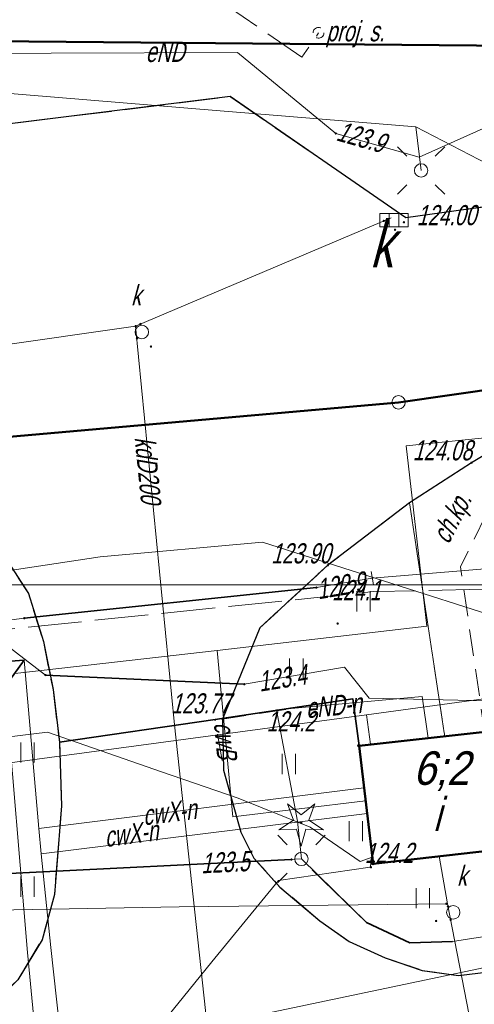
# Model space of a CAD drawing. Extents: x 7463256 to 7464485, y 5957341 to 5958260.
# Tile 14 of 256: x 7463306 to 7463323, y 5957484 to 5957521. Entities that reach past the tile are written whole.
import ezdxf
from ezdxf.enums import TextEntityAlignment as Align

# ---------------------------------------------------------------- set-up
doc = ezdxf.new("R2010")
doc.units = 0
doc.header["$MEASUREMENT"] = 0
for name, pattern in [('1.5_0.5', [2, 1.5, -0.5]), ('218-500', [1, 0.5, -0.5]), ('l219_500', [0]), ('mz1.0_0.5', [1.5, 1, -0.5]), ('mz2.0_0.5', [2.5, 2, -0.5])]:
    doc.linetypes.add(name, pattern=pattern)
doc.layers.get('0').update_dxf_attribs({"color": 2, "linetype": 'CONTINUOUS', "lineweight": 5})
for name, color, linetype in [('202-Punkt graniczny stabilizowany trwale', 7, 'CONTINUOUS'), ('218-Granica użytku', 7, 'CONTINUOUS'), ('219-Linia granicy', 7, 'CONTINUOUS'), ('312-Budynek (powierzchnia)', 7, 'CONTINUOUS'), ('312-Numer ewidencyjny budynku', 7, 'CONTINUOUS'), ('312-Numer ewidencyjny budynku-Atr124', 7, 'CONTINUOUS'), ('chodnik (powierzchnia)', 7, 'CONTINUOUS'), ('chodnik (powierzchnia)-Atr17', 7, 'CONTINUOUS'), ('drzewo iglaste (punkt)', 7, 'CONTINUOUS'), ('jezdnia (powierzchnia)', 7, 'CONTINUOUS'), ('kratka ściekowa (punkt)', 7, 'CONTINUOUS'), ('kratka ściekowa (punkt)-Atr17', 7, 'CONTINUOUS'), ('krawężnik (linia)', 7, 'CONTINUOUS'), ('latarnia na słupie lub maszcie (punkt)', 7, 'CONTINUOUS'), ('ogrodzenie trwałe (linia)', 7, 'CONTINUOUS'), ('przewód ciepłowniczy (linia)', 7, 'CONTINUOUS'), ('przewód ciepłowniczy (linia)-Atr1', 7, 'CONTINUOUS'), ('przewód elektroenergetyczny (linia)', 7, 'CONTINUOUS'), ('przewód elektroenergetyczny (linia)-Atr1', 7, 'CONTINUOUS'), ('przewód elektroenergetyczny - projektowany lub w budowie (linia) - ob. projektowany', 7, 'CONTINUOUS'), ('przewód kanalizacyjny (linia)', 7, 'CONTINUOUS'), ('przewód kanalizacyjny (linia)-Atr1', 7, 'CONTINUOUS'), ('przewód telekomunikacyjny (linia)', 7, 'CONTINUOUS'), ('przewód telekomunikacyjny - projektowany lub w budowie (linia) - ob. projektowany', 7, 'CONTINUOUS'), ('przewód wodociągowy (linia)', 7, 'CONTINUOUS'), ('Punkt budynku', 7, 'CONTINUOUS'), ('punkt o określonej wysokości (sieć elektroenergetyczna)', 7, 'CONTINUOUS'), ('punkt o określonej wysokości (sieć elektroenergetyczna)-Atr2', 7, 'CONTINUOUS'), ('punkt o określonej wysokości (sieć kanalizacyjna)', 7, 'CONTINUOUS'), ('punkt o określonej wysokości (sieć telekomunikacyjna)', 7, 'CONTINUOUS'), ('punkt o określonej wysokości (sieć telekomunikacyjna)-Atr2', 7, 'CONTINUOUS'), ('punkt wysokościowy naturalny', 7, 'CONTINUOUS'), ('punkt wysokościowy naturalny-Atr2', 7, 'CONTINUOUS'), ('punkt wysokościowy sztuczny', 7, 'CONTINUOUS'), ('punkt wysokościowy sztuczny-Atr2', 7, 'CONTINUOUS'), ('punkt zmiany cech lub źródła danych o położeniu przewodu (sieć telekomunikacyjna)', 7, 'CONTINUOUS'), ('rura ochronna - przewód ciepłowniczy (linia)', 7, 'CONTINUOUS'), ('rura ochronna - przewód elektroenergetyczny (linia)', 7, 'CONTINUOUS'), ('rura ochronna - przewód telekomunikacyjny (linia)', 7, 'CONTINUOUS'), ('studzienka okrągła - przewód kanalizacyjny (punkt)', 7, 'CONTINUOUS'), ('studzienka okrągła - przewód kanalizacyjny (punkt)-Atr17', 7, 'CONTINUOUS'), ('słup (punkt)', 7, 'CONTINUOUS'), ('słup lub maszt - projektowany lub w budowie (punkt) - ob. projektowany', 7, 'CONTINUOUS'), ('słup lub maszt - projektowany lub w budowie (punkt) - ob. projektowany-Atr17', 7, 'CONTINUOUS'), ('trawnik (powierzchnia)', 7, 'CONTINUOUS'), ('trawnik (powierzchnia) - symbol', 7, 'CONTINUOUS'), ('Wstawianie ramki sekcyjnej z opisem', 7, 'CONTINUOUS')]:
    doc.layers.add(name, color=color, linetype=linetype)
doc.styles.get("Standard").update_dxf_attribs({"font": 'txt', "width": 0.75})
doc.linetypes.add('902-500', pattern='A,3.75,0,[1,ksztalty.shx,S=0.5,R=0,X=0,Y=0],3.75', length=7.5)

# ---------------------------------------------------------------- blocks, each defined once
blk = doc.blocks.new('PW01')
at = {"linetype": 'Continuous', "lineweight": 13}
h = blk.add_hatch(color=0, dxfattribs=at)
edge = h.paths.add_edge_path()
edge.add_arc((0, 0), 0.045, 0, 360)
blk = doc.blocks.new('US15')
at = {"color": 0, "linetype": 'Continuous', "lineweight": 13}
blk.add_circle((0, 0), 0.25, dxfattribs=at)
blk = doc.blocks.new('PW02')
at = {"linetype": 'Continuous', "lineweight": 13}
h = blk.add_hatch(color=0, dxfattribs=at)
edge = h.paths.add_edge_path()
edge.add_arc((0, 0), 0.045, 0, 360)
blk = doc.blocks.new('OP011')
at = {"linetype": 'Continuous', "lineweight": 13}
h = blk.add_hatch(color=0, dxfattribs=at)
edge = h.paths.add_edge_path()
edge.add_arc((0, 0), 0.05, 0, 360)
at = {"color": 0, "linetype": 'Continuous', "lineweight": 13}
for p, q in [((-0.283, 0.093), (-0.512, 0.706)), ((-0.512, 0.706), (0, 0.299)), ((0, 0.299), (0.512, 0.706)), ((0.512, 0.706), (0.283, 0.093)), ((-0.828, -0.268), (-0.283, 0.093)), ((0.283, 0.093), (0.828, -0.268)), ((-0.175, -0.24), (-0.828, -0.268)), ((0, -0.87), (-0.175, -0.24)), ((0.175, -0.24), (0, -0.87)), ((0.828, -0.268), (0.175, -0.24))]:
    blk.add_line(p, q, dxfattribs=at)
blk = doc.blocks.new('SM04')
at = {"color": 0, "linetype": 'Continuous', "lineweight": 13}
blk.add_circle((0, 0), 0.25, dxfattribs=at)
blk = doc.blocks.new('SM011')
at = {"color": 0, "linetype": 'Continuous', "lineweight": 13}
for p, q in [((-0.53, 0.531), (-0.883, 0.884)), ((0.531, 0.531), (0.884, 0.884)), ((-0.53, -0.53), (-0.883, -0.883)), ((0.531, -0.53), (0.884, -0.883))]:
    blk.add_line(p, q, dxfattribs=at)
blk = doc.blocks.new('XX_01')
at = {"color": 0, "linetype": 'Continuous', "lineweight": 13}
blk.add_line((0, -0.25), (0, 0.25), dxfattribs=at)
blk = doc.blocks.new('US05')
at = {"color": 0, "linetype": 'Continuous', "lineweight": 13}
for p, q in [((-0.525, -0.25), (-0.525, 0.25)), ((-0.525, 0.25), (-0.175, 0.25)), ((-0.175, -0.25), (-0.175, 0.25)), ((-0.175, 0.25), (0.175, 0.25)), ((0.175, -0.25), (0.175, 0.25)), ((0.175, 0.25), (0.525, 0.25)), ((0.525, -0.25), (0.525, 0.25)), ((-0.525, -0.25), (-0.175, -0.25)), ((-0.175, -0.25), (0.175, -0.25)), ((0.175, -0.25), (0.525, -0.25))]:
    blk.add_line(p, q, dxfattribs=at)
blk = doc.blocks.new('TU04')
at = {"color": 0, "linetype": 'Continuous', "lineweight": 13}
for p, q in [((0, 0), (0, 0.75)), ((0.5, 0), (0.5, 0.75))]:
    blk.add_line(p, q, dxfattribs=at)
blk = doc.blocks.new('US01P')
at = {"color": 0, "linetype": 'Continuous', "lineweight": 13}
for points in [[(0.082, 0.181), (0.072, 0.186), (0.034, 0.197), (-0.006, 0.2), (-0.046, 0.194), (-0.084, 0.182), (-0.118, 0.161), (-0.148, 0.135), (-0.172, 0.103), (-0.189, 0.066), (-0.198, 0.028), (-0.2, -0.001)], [(-0.082, -0.182), (-0.061, -0.191), (-0.022, -0.199), (0.018, -0.199), (0.057, -0.192), (0.094, -0.177), (0.127, -0.155), (0.155, -0.126), (0.177, -0.093), (0.192, -0.056), (0.199, -0.016), (0.2, 0)]]:
    blk.add_lwpolyline(points, dxfattribs=at)
blk = doc.blocks.new('202')
at = {"color": 0, "linetype": 'Continuous', "lineweight": 0}
blk.add_circle((0, 0), 0.25, dxfattribs=at)
blk = doc.blocks.new('PUNKTBUD')
at = {"color": 0}
blk.add_circle((0, 0), 0.045, dxfattribs=at)

msp = doc.modelspace()

# ---------------------------------------------------------------- linework, layer by layer
at = {"layer": '218-Granica użytku', "color": 3, "linetype": '218-500', "lineweight": 18, "flags": 128}
for points in [[(7463328.54, 5957520.05), (7463291, 5957520.38)], [(7463349.73, 5957511.05), (7463320.08, 5957506.8)], [(7463320.08, 5957506.8), (7463298.37, 5957504.88)]]:
    msp.add_lwpolyline(points, dxfattribs=at)
at = {"layer": '219-Linia granicy', "color": 3, "linetype": 'l219_500', "lineweight": 50, "flags": 128}
for points in [[(7463328.54, 5957520.05), (7463291, 5957520.38)], [(7463349.73, 5957511.05), (7463320.08, 5957506.8)], [(7463320.08, 5957506.8), (7463298.37, 5957504.88)]]:
    msp.add_lwpolyline(points, dxfattribs=at)
at = {"layer": '312-Budynek (powierzchnia)', "color": 7, "linetype": 'Continuous', "lineweight": 50, "flags": 128}
for points in [[(7463318.61, 5957494.01), (7463324.09, 5957494.61)], [(7463319.13, 5957489.61), (7463318.61, 5957494.01)], [(7463324.6, 5957490.23), (7463319.13, 5957489.61)]]:
    msp.add_lwpolyline(points, dxfattribs=at)
at = {"layer": 'chodnik (powierzchnia)', "color": 7, "linetype": 'mz1.0_0.5', "lineweight": 18, "flags": 128}
msp.add_lwpolyline([(7463326.94, 5957505.14), (7463323.62, 5957503.17), (7463322.39, 5957500.67), (7463323.29, 5957494.52), (7463321.8, 5957494.36), (7463320.49, 5957503.06), (7463322.8, 5957504.55), (7463326.23, 5957506.61), (7463328.98, 5957507.82), (7463331.86, 5957508.71), (7463334.96, 5957509.14), (7463335.15, 5957507.63), (7463332.19, 5957507.13), (7463329.43, 5957506.27)], close=True, dxfattribs=at)
at = {"layer": 'jezdnia (powierzchnia)', "color": 7, "linetype": '1.5_0.5', "lineweight": 18, "flags": 128}
msp.add_lwpolyline([(7463317.15, 5957348.145), (7463316.98, 5957349.48), (7463316.09, 5957356.08), (7463314.64, 5957367.19), (7463312.31, 5957384.69), (7463310.67, 5957397.23), (7463309.43, 5957406.17), (7463308.8, 5957411.03), (7463306.95, 5957425.69), (7463305.51, 5957436.41), (7463304.26, 5957446.16), (7463304.38, 5957447.86), (7463305.82, 5957457.8), (7463307.03, 5957465.62), (7463307.44, 5957469.04), (7463307.82, 5957471.16), (7463307.71, 5957472.78), (7463307.08, 5957474.42), (7463306.28, 5957475.73), (7463305.44, 5957476.74), (7463304.35, 5957477.51), (7463303.02, 5957477.94), (7463301.78, 5957477.85), (7463293.48, 5957476.69), (7463293.12, 5957475.87), (7463292.56, 5957481.3), (7463293.01, 5957480.62), (7463293.46, 5957480.66), (7463297.18, 5957481.24), (7463299.29, 5957481.6), (7463301.7, 5957482.22), (7463304.23, 5957483.67), (7463305.89, 5957485.29), (7463306.79, 5957486.78), (7463307.25, 5957488.46), (7463307.52, 5957491.77), (7463307.44, 5957494.14), (7463307.2, 5957496.1), (7463306.84, 5957497.89), (7463306.28, 5957499.68), (7463304.95, 5957501.72), (7463303.39, 5957503.29), (7463301.53, 5957504.45), (7463299.2, 5957504.96), (7463293.5, 5957504.96), (7463293.07, 5957515.5), (7463293.78, 5957515.59), (7463293.5, 5957520.58), (7463297.97, 5957520.69), (7463298.86, 5957516.34), (7463313.8, 5957518.19), (7463320.35, 5957513.68), (7463324.83, 5957514.29), (7463326.27, 5957514.95), (7463327.24, 5957515.82), (7463327.78, 5957516.85), (7463328.17, 5957518.13), (7463328.22, 5957519.49), (7463327.98, 5957520.49), (7463334.04, 5957522.29), (7463334.26, 5957521.17), (7463334.47, 5957515.53), (7463334.96, 5957509.14), (7463331.86, 5957508.71), (7463328.98, 5957507.82), (7463326.23, 5957506.61), (7463322.8, 5957504.55), (7463320.49, 5957503.06), (7463317.44, 5957500.73), (7463314.91, 5957498.4), (7463313.52, 5957495), (7463313.56, 5957493.1), (7463314.2, 5957490.79), (7463314.69, 5957489.82), (7463315.66, 5957488.74), (7463317.14, 5957487.49), (7463318.24, 5957486.71), (7463319.58, 5957486.11), (7463320.96, 5957485.64), (7463322.31, 5957485.45), (7463323.85, 5957485.64), (7463350.52, 5957491.84), (7463365.92, 5957495.63), (7463369.89, 5957497.05), (7463375.06, 5957499.48), (7463379.1, 5957502.37), (7463379.18, 5957503.49), (7463388.59, 5957504.66), (7463393.52, 5957467.87), (7463387.09, 5957467.63), (7463385.7, 5957467.02), (7463384.19, 5957464.97), (7463383.43, 5957463.28), (7463383.02, 5957461.27), (7463383.11, 5957459.02), (7463384.02, 5957454.15), (7463384.17, 5957452.74), (7463384.79, 5957451.42), (7463385.69, 5957450.45), (7463386.94, 5957449.82), (7463388.48, 5957449.44), (7463390.22, 5957449.36), (7463392.13, 5957449.46), (7463395.46, 5957449.91), (7463399.79, 5957419.5), (7463393.78, 5957418.91), (7463391.05, 5957417.47), (7463389.36, 5957415.11), (7463389.25, 5957413.55), (7463389.75, 5957410.62), (7463390.28, 5957406.09), (7463390.42, 5957406.11), (7463392.05, 5957393.37), (7463397.04, 5957394.01), (7463400.808, 5957364.642)], dxfattribs=at)
at = {"layer": 'krawężnik (linia)', "color": 7, "linetype": 'Continuous', "lineweight": 25, "flags": 128}
for points in [[(7463313.8, 5957518.19), (7463298.86, 5957516.34), (7463297.97, 5957520.69), (7463293.5, 5957520.58), (7463293.78, 5957515.59), (7463293.07, 5957515.5), (7463293.5, 5957504.96), (7463299.2, 5957504.96)], [(7463327.98, 5957520.49), (7463328.22, 5957519.49), (7463328.17, 5957518.13), (7463327.78, 5957516.85), (7463327.24, 5957515.82), (7463326.27, 5957514.95), (7463324.83, 5957514.29), (7463320.35, 5957513.68), (7463313.8, 5957518.19)], [(7463334.96, 5957509.14), (7463331.86, 5957508.71), (7463328.98, 5957507.82), (7463326.23, 5957506.61), (7463322.8, 5957504.55), (7463320.49, 5957503.06), (7463317.44, 5957500.73), (7463314.91, 5957498.4), (7463313.52, 5957495)], [(7463299.2, 5957504.96), (7463301.53, 5957504.45), (7463303.39, 5957503.29), (7463304.95, 5957501.72), (7463306.28, 5957499.68), (7463306.84, 5957497.89), (7463307.2, 5957496.1), (7463307.44, 5957494.14), (7463307.52, 5957491.77), (7463307.25, 5957488.46), (7463306.79, 5957486.78), (7463305.89, 5957485.29), (7463304.23, 5957483.67), (7463301.7, 5957482.22), (7463299.29, 5957481.6), (7463297.18, 5957481.24), (7463293.46, 5957480.66), (7463293.01, 5957480.62), (7463292.56, 5957481.3), (7463291.12, 5957491.47)], [(7463313.52, 5957495), (7463313.56, 5957493.1), (7463314.2, 5957490.79), (7463314.69, 5957489.82), (7463315.66, 5957488.74), (7463317.14, 5957487.49), (7463318.24, 5957486.71), (7463319.58, 5957486.11), (7463320.96, 5957485.64), (7463322.31, 5957485.45), (7463323.85, 5957485.64), (7463350.52, 5957491.84)]]:
    msp.add_lwpolyline(points, dxfattribs=at)
at = {"layer": 'ogrodzenie trwałe (linia)', "color": 7, "linetype": '902-500', "lineweight": 35, "flags": 128}
msp.add_lwpolyline([(7463318.61, 5957494.01), (7463318.38, 5957495.75), (7463313.24, 5957494.98), (7463307.44, 5957494.14)], dxfattribs=at)
at = {"layer": 'przewód ciepłowniczy (linia)', "color": 212, "linetype": 'Continuous', "lineweight": 18, "flags": 128}
for points in [[(7463305.77, 5957496.7), (7463313.32, 5957497.56), (7463321.14, 5957498.46), (7463320.36, 5957505.18), (7463410.51, 5957514.35), (7463436.6, 5957517.07), (7463437.18, 5957511.34), (7463444.15, 5957511.8), (7463446.07, 5957511.87)], [(7463313.32, 5957497.56), (7463313.9, 5957491.36), (7463318.85, 5957491.96)], [(7463335.71, 5957456.99), (7463325.02, 5957455.55), (7463310.5, 5957453.6), (7463309.5, 5957463.31), (7463308.44, 5957474.49), (7463307.12, 5957486.49), (7463306.76, 5957489.98), (7463306.67, 5957490.93), (7463306.12, 5957497.19)], [(7463305.42, 5957496.21), (7463306.25, 5957486.3), (7463307.38, 5957474.49), (7463308.43, 5957463.26), (7463309.47, 5957452.51), (7463325.19, 5957454.51), (7463335.85, 5957455.96)], [(7463306.67, 5957490.93), (7463318.79, 5957492.44)], [(7463306.76, 5957489.98), (7463318.91, 5957491.48)]]:
    msp.add_lwpolyline(points, dxfattribs=at)
at = {"layer": 'przewód elektroenergetyczny (linia)', "color": 1, "linetype": 'Continuous', "lineweight": 18, "flags": 128}
for points in [[(7463286.01, 5957543.95), (7463287.68, 5957543.33), (7463288.75, 5957533.66), (7463289.81, 5957523.09), (7463290.57, 5957514.54), (7463290.92, 5957510.75), (7463292.11, 5957508.69), (7463292.14, 5957506.19), (7463292.44, 5957503.75), (7463294.62, 5957502.71), (7463297.78, 5957503.67), (7463306.92, 5957496.64), (7463314.33, 5957496.3), (7463318.06, 5957496.94), (7463318.99, 5957495.78), (7463323.4, 5957495.68)], [(7463290.67, 5957519.7), (7463298.52, 5957519.86), (7463300.17, 5957519.79), (7463314.08, 5957519.84), (7463317.74, 5957516.82), (7463320.85, 5957515.94), (7463327.37, 5957518.85), (7463335.01, 5957521.42), (7463335.92, 5957521.44), (7463337.33, 5957521.08), (7463338.07, 5957521.18), (7463344.01, 5957521.95), (7463345.53, 5957522.15), (7463346.36, 5957520.9), (7463350.25, 5957519.46), (7463349.74, 5957520.6), (7463351.65, 5957521.21), (7463355.11, 5957521.15), (7463358.03, 5957521.31), (7463375.55, 5957524.15), (7463377.56, 5957524.92), (7463378.77, 5957525.62), (7463380.59, 5957525.9), (7463380.61, 5957524.29)], [(7463263.833, 5957494.945), (7463263.98, 5957495.2), (7463265.46, 5957497.88), (7463268.28, 5957505.45), (7463271.05, 5957512.85), (7463275.28, 5957516.78), (7463273.83, 5957518.59), (7463277.5, 5957518.42), (7463284.66, 5957518.14), (7463293.04, 5957517.82), (7463294.05, 5957518.27), (7463296.51, 5957519.41), (7463300.07, 5957518.81), (7463303.77, 5957518.46), (7463313.28, 5957517.67), (7463320.72, 5957517.06), (7463323.75, 5957515.5), (7463328.87, 5957516.28), (7463337.54, 5957517.96), (7463350.25, 5957519.46), (7463356.75, 5957520.49), (7463366.81, 5957521.85)], [(7463290.67, 5957519.7), (7463289.7, 5957519.1), (7463290.33, 5957513.17), (7463290.98, 5957506.64), (7463291.79, 5957499.08), (7463292.25, 5957496.06), (7463292.94, 5957492.13), (7463293.39, 5957489.2), (7463295.48, 5957489.42), (7463305.58, 5957489.25), (7463316.46, 5957489.79), (7463318.88, 5957487.42), (7463320.5, 5957486.66), (7463322.09, 5957486.71), (7463325.29, 5957487.21), (7463330, 5957488.03), (7463336.44, 5957489.53), (7463342.77, 5957491.36), (7463348.46, 5957492.46), (7463354.66, 5957493.8), (7463358.34, 5957494.89), (7463364.32, 5957498.49), (7463365.67, 5957497.24)], [(7463320.92, 5957515.44), (7463320.72, 5957517.06)], [(7463320.92, 5957515.44), (7463320.72, 5957517.06)], [(7463321.18, 5957494.29), (7463320.96, 5957495.84), (7463315.53, 5957495.35), (7463316.31, 5957491.2), (7463316.46, 5957489.79)], [(7463319.1, 5957489.86), (7463318.65, 5957489.69), (7463316.78, 5957490.97), (7463314.1, 5957492.05), (7463311.24, 5957493.03), (7463307, 5957494.51), (7463299.34, 5957493.58), (7463291.03, 5957492.82)], [(7463303.95, 5957474.04), (7463305.76, 5957477.05), (7463310.64, 5957482.89), (7463313.12, 5957485.96), (7463315.61, 5957488.99), (7463319.02, 5957489.48), (7463319.1, 5957489.86)], [(7463316.46, 5957489.79), (7463318.88, 5957487.42), (7463320.5, 5957486.66), (7463322.09, 5957486.71), (7463325.29, 5957487.21), (7463330, 5957488.03), (7463330.04, 5957487.36), (7463331.18, 5957479.49), (7463331.8, 5957477.98), (7463331.74, 5957476.43), (7463331.73, 5957474.84), (7463331.11, 5957474.12), (7463330.81, 5957472.93), (7463331.13, 5957470.56), (7463332.58, 5957468.25), (7463333.12, 5957467.21), (7463334, 5957465.82), (7463334.83, 5957463.83)], [(7463318.88, 5957487.42), (7463320.5, 5957486.66), (7463322.09, 5957486.71), (7463325.29, 5957487.21), (7463330, 5957488.03)]]:
    msp.add_lwpolyline(points, dxfattribs=at)
at = {"layer": 'przewód elektroenergetyczny - projektowany lub w budowie (linia) - ob. projektowany', "color": 1, "linetype": 'mz2.0_0.5', "lineweight": 18, "flags": 128}
msp.add_lwpolyline([(7463277.23, 5957533.7), (7463278.37, 5957533.84), (7463290, 5957526.85), (7463303.57, 5957528.52), (7463316.48, 5957519.66), (7463317.1, 5957520.57)], dxfattribs=at)
at = {"layer": 'przewód kanalizacyjny (linia)', "color": 34, "linetype": 'Continuous', "lineweight": 18, "flags": 128}
for points in [[(7463310.28, 5957509.64), (7463319.81, 5957513.67)], [(7463324.01, 5957485.89), (7463312.95, 5957483.57), (7463311.73, 5957494.79), (7463310.28, 5957509.64), (7463288.65, 5957506.55), (7463276.33, 5957504.7)], [(7463264.666, 5957487.2), (7463273.52, 5957487.3), (7463292.04, 5957487.64), (7463311.9, 5957488.01), (7463321.9, 5957488.12), (7463321.59, 5957489.89)], [(7463321.9, 5957488.12), (7463323.78, 5957478.48)]]:
    msp.add_lwpolyline(points, dxfattribs=at)
at = {"layer": 'przewód telekomunikacyjny (linia)', "color": 30, "linetype": 'Continuous', "lineweight": 18, "flags": 128}
for points in [[(7463365.34, 5957504.64), (7463347.17, 5957502.57), (7463319.1, 5957500.25), (7463317.02, 5957499.9), (7463306.13, 5957498.76), (7463296.26, 5957497.45), (7463295.91, 5957497.44)], [(7463263.838, 5957494.901), (7463265.7, 5957495.13), (7463271.8, 5957496.04), (7463277.49, 5957496.85), (7463297.44, 5957498.74), (7463303.77, 5957500.26), (7463308.96, 5957501.04), (7463315.01, 5957501.59), (7463324.03, 5957498.71), (7463326.76, 5957494.85), (7463327.5, 5957493.82), (7463328.27, 5957490.86), (7463329.31, 5957485.73), (7463331.41, 5957475.27), (7463332.95, 5957467.36), (7463333.97, 5957462.09), (7463335.66, 5957453.07), (7463349.47, 5957455.23), (7463373.8, 5957458.8)]]:
    msp.add_lwpolyline(points, dxfattribs=at)
at = {"layer": 'przewód telekomunikacyjny - projektowany lub w budowie (linia) - ob. projektowany', "color": 30, "linetype": 'mz2.0_0.5', "lineweight": 18, "flags": 128}
msp.add_lwpolyline([(7463296.33, 5957497.38), (7463306.23, 5957498.42), (7463319.16, 5957499.75), (7463324.16, 5957499.86), (7463337.54, 5957501.34), (7463362.48, 5957503.87), (7463372.7, 5957506.76), (7463377.82, 5957507.21), (7463379, 5957509.46), (7463391.26, 5957511.36), (7463392.42, 5957514.13), (7463408.33, 5957516.73), (7463409.45, 5957516.06)], dxfattribs=at)
at = {"layer": 'przewód wodociągowy (linia)', "color": 5, "linetype": 'Continuous', "lineweight": 18, "flags": 128}
for points in [[(7463302.53, 5957492.96), (7463318.88, 5957495.16), (7463330.08, 5957496.69), (7463340.68, 5957498.08), (7463350.44, 5957499.36), (7463366.59, 5957501.65), (7463379.75, 5957503.36)], [(7463318.88, 5957495.16), (7463319.04, 5957494.06)]]:
    msp.add_lwpolyline(points, dxfattribs=at)
at = {"layer": 'rura ochronna - przewód ciepłowniczy (linia)', "color": 212, "linetype": 'Continuous', "lineweight": 35, "flags": 128}
msp.add_lwpolyline([(7463270.94, 5957504.54), (7463274.01, 5957492.94), (7463293.37, 5957496.27), (7463306.12, 5957497.19), (7463305.42, 5957496.21), (7463293.48, 5957495.37), (7463273.68, 5957491.93), (7463273.16, 5957491.86), (7463272.89, 5957492.8), (7463269.87, 5957504.23), (7463267.23, 5957514.16), (7463265.28, 5957521.46), (7463266.44, 5957521.74)], close=True, dxfattribs=at)
at = {"layer": 'rura ochronna - przewód elektroenergetyczny (linia)', "color": 1, "linetype": 'Continuous', "lineweight": 35, "flags": 128}
for points in [[(7463314.33, 5957496.3), (7463306.92, 5957496.64)], [(7463316.08, 5957489.77), (7463305.58, 5957489.25)], [(7463316.86, 5957489.39), (7463318.88, 5957487.42), (7463320.5, 5957486.66), (7463322.09, 5957486.71)]]:
    msp.add_lwpolyline(points, dxfattribs=at)
at = {"layer": 'rura ochronna - przewód telekomunikacyjny (linia)', "color": 30, "linetype": 'Continuous', "lineweight": 35, "flags": 128}
msp.add_lwpolyline([(7463317.02, 5957499.9), (7463306.13, 5957498.76)], dxfattribs=at)
at = {"layer": 'trawnik (powierzchnia)', "color": 7, "linetype": 'mz1.0_0.5', "lineweight": 18, "flags": 128}
for points in [[(7463301.53, 5957504.45), (7463303.39, 5957503.29), (7463304.95, 5957501.72), (7463306.28, 5957499.68), (7463306.84, 5957497.89), (7463307.2, 5957496.1), (7463307.44, 5957494.14), (7463307.52, 5957491.77), (7463307.25, 5957488.46), (7463306.79, 5957486.78), (7463305.89, 5957485.29), (7463304.23, 5957483.67), (7463301.7, 5957482.22), (7463299.29, 5957481.6), (7463297.18, 5957481.24), (7463294.87, 5957480.88), (7463293.52, 5957504.64), (7463293.5, 5957504.96), (7463299.2, 5957504.96)], [(7463321.8, 5957494.36), (7463318.61, 5957494.01), (7463318.38, 5957495.75), (7463313.52, 5957495), (7463314.91, 5957498.4), (7463317.44, 5957500.73), (7463320.49, 5957503.06)], [(7463318.61, 5957494.01), (7463319.13, 5957489.61), (7463324.6, 5957490.23), (7463325.13, 5957485.93), (7463323.85, 5957485.64), (7463322.31, 5957485.45), (7463320.96, 5957485.64), (7463319.58, 5957486.11), (7463318.24, 5957486.71), (7463317.14, 5957487.49), (7463315.66, 5957488.74), (7463314.69, 5957489.82), (7463314.2, 5957490.79), (7463313.56, 5957493.1), (7463313.24, 5957494.98), (7463318.38, 5957495.75)]]:
    msp.add_lwpolyline(points, close=True, dxfattribs=at)
at = {"layer": 'Wstawianie ramki sekcyjnej z opisem', "color": 7, "linetype": 'Continuous', "lineweight": 13, "flags": 128}
for points in [[(7463531.751, 5957500), (7463263.289, 5957500)], [(7463263.289, 5957500), (7463531.751, 5957500)]]:
    msp.add_lwpolyline(points, dxfattribs=at)

# ---------------------------------------------------------------- block references
at = {"layer": '202-Punkt graniczny stabilizowany trwale', "color": 3, "linetype": 'Continuous', "lineweight": 18}
msp.add_blockref('202', (7463320.08, 5957506.8), dxfattribs=at)
at = {"layer": 'drzewo iglaste (punkt)', "color": 94, "linetype": 'Continuous', "lineweight": 13}
msp.add_blockref('OP011', (7463316.45, 5957491.14), dxfattribs=at)
at = {"layer": 'kratka ściekowa (punkt)', "color": 7, "linetype": 'Continuous', "lineweight": 18}
msp.add_blockref('US05', (7463319.91, 5957513.59), dxfattribs=at)
at = {"layer": 'latarnia na słupie lub maszcie (punkt)', "color": 7, "linetype": 'Continuous', "lineweight": 18}
for p in [(7463320.92, 5957515.44), (7463316.46, 5957489.79)]:
    msp.add_blockref('SM011', p, dxfattribs=at)
at = {"layer": 'Punkt budynku', "color": 5, "linetype": 'Continuous', "lineweight": 18}
for p in [(7463318.61, 5957494.01), (7463319.13, 5957489.61)]:
    msp.add_blockref('PUNKTBUD', p, dxfattribs=at)
at = {"layer": 'punkt o określonej wysokości (sieć elektroenergetyczna)', "color": 1, "linetype": 'Continuous', "lineweight": 13}
for p in [(7463317.74, 5957516.82), (7463306.92, 5957496.64), (7463314.33, 5957496.3)]:
    msp.add_blockref('PW01', p, dxfattribs=at)
at = {"layer": 'punkt o określonej wysokości (sieć elektroenergetyczna)', "color": 1, "linetype": 'Continuous', "lineweight": 13, "rotation": 2.841}
msp.add_blockref('PW01', (7463316.09, 5957489.77), dxfattribs=at)
at = {"layer": 'punkt o określonej wysokości (sieć kanalizacyjna)', "color": 34, "linetype": 'Continuous', "lineweight": 13}
for p in [(7463319.53, 5957513.56), (7463319.95, 5957513.23), (7463310.28, 5957509.64), (7463310.46, 5957509.72), (7463310.33, 5957509.18), (7463310.85, 5957508.88), (7463321.86, 5957488.12), (7463321.92, 5957488.02), (7463322.02, 5957487.52), (7463321.48, 5957487.48)]:
    msp.add_blockref('PW01', p, dxfattribs=at)
at = {"layer": 'punkt o określonej wysokości (sieć telekomunikacyjna)', "color": 30, "linetype": 'Continuous', "lineweight": 13}
for p in [(7463317.02, 5957499.9), (7463306.13, 5957498.76)]:
    msp.add_blockref('PW01', p, dxfattribs=at)
at = {"layer": 'punkt wysokościowy naturalny', "color": 7, "linetype": 'Continuous', "lineweight": 13}
for p in [(7463317.81, 5957498.56), (7463315.79, 5957495.12), (7463319.05, 5957489.48)]:
    msp.add_blockref('PW01', p, dxfattribs=at)
at = {"layer": 'punkt wysokościowy sztuczny', "color": 7, "linetype": 'Continuous', "lineweight": 13}
for p in [(7463320.28, 5957513.51), (7463322.8, 5957504.55), (7463317.44, 5957500.73), (7463313.52, 5957495)]:
    msp.add_blockref('PW02', p, dxfattribs=at)
at = {"layer": 'punkt zmiany cech lub źródła danych o położeniu przewodu (sieć telekomunikacyjna)', "color": 7, "linetype": 'Continuous', "lineweight": 18, "rotation": 189.55}
msp.add_blockref('XX_01', (7463319.1, 5957500.25), dxfattribs=at)
at = {"layer": 'studzienka okrągła - przewód kanalizacyjny (punkt)', "color": 34, "linetype": 'Continuous', "lineweight": 18}
for p in [(7463310.51, 5957509.42), (7463322.12, 5957487.8)]:
    msp.add_blockref('US15', p, dxfattribs=at)
at = {"layer": 'słup (punkt)', "color": 7, "linetype": 'Continuous', "lineweight": 18}
for p in [(7463320.92, 5957515.44), (7463316.46, 5957489.79)]:
    msp.add_blockref('SM04', p, dxfattribs=at)
at = {"layer": 'słup lub maszt - projektowany lub w budowie (punkt) - ob. projektowany', "color": 7, "linetype": 'Continuous', "lineweight": 18}
msp.add_blockref('US01P', (7463317.1, 5957520.57), dxfattribs=at)
at = {"layer": 'trawnik (powierzchnia) - symbol', "color": 7, "linetype": 'Continuous', "lineweight": 18}
for p in [(7463318.52, 5957499.01), (7463316.02, 5957496.51), (7463306, 5957493.38), (7463315.74, 5957492.95), (7463318.24, 5957490.45), (7463306, 5957488.38), (7463320.74, 5957487.95)]:
    msp.add_blockref('TU04', p, dxfattribs=at)

# ---------------------------------------------------------------- texts
at = {"layer": '312-Numer ewidencyjny budynku', "color": 7, "linetype": 'Continuous', "lineweight": 18, "oblique": 15, "width": 0.9}
msp.add_text('6;2', height=1.25, dxfattribs=at).set_placement((7463320.62, 5957493.8), align=Align.TOP_LEFT)
at = {"layer": '312-Numer ewidencyjny budynku-Atr124', "color": 7, "oblique": 15, "width": 0.72}
msp.add_text('i', height=1.25, dxfattribs=at).set_placement((7463321.37, 5957490.83))
at = {"layer": 'chodnik (powierzchnia)-Atr17', "color": 7, "oblique": 15, "width": 0.72}
msp.add_text('ch.kp.', height=0.75, rotation=62.342, dxfattribs=at).set_placement((7463321.94, 5957501.48))
at = {"layer": 'kratka ściekowa (punkt)-Atr17', "color": 7, "oblique": 15, "width": 0.722}
msp.add_text('k', height=1.75, dxfattribs=at).set_placement((7463319.01, 5957511.83))
at = {"layer": 'przewód ciepłowniczy (linia)-Atr1', "color": 212, "oblique": 15, "width": 0.72}
for s, rotation, p in [('cwB', -84.656, (7463313.57, 5957494.89)), ('cwX-n', 7.102, (7463310.54, 5957491.41))]:
    msp.add_text(s, height=0.75, rotation=rotation, dxfattribs=at).set_placement(p, align=Align.MIDDLE_LEFT)
msp.add_text('cwX-n', height=0.75, rotation=7.38, dxfattribs=at).set_placement((7463309.16, 5957490.23))
at = {"layer": 'przewód elektroenergetyczny (linia)-Atr1', "color": 1, "oblique": 15, "width": 0.72}
for s, rotation, p in [('eND', 0.21, (7463310.65, 5957519.48)), ('eND-n', 5.46, (7463316.65, 5957495.03))]:
    msp.add_text(s, height=0.75, rotation=rotation, dxfattribs=at).set_placement(p)
at = {"layer": 'przewód kanalizacyjny (linia)-Atr1', "color": 34, "oblique": 15, "width": 0.72}
msp.add_text('kdD200', height=0.75, rotation=275.68, dxfattribs=at).set_placement((7463310.24, 5957505.49))
at = {"layer": 'punkt o określonej wysokości (sieć elektroenergetyczna)-Atr2', "color": 1, "oblique": 15, "width": 0.72}
for s, rotation, p in [('123.9', 344.2, (7463317.72, 5957516.57)), ('123.4', 9.02, (7463314.91, 5957496.02)), ('123.5', 2.84, (7463312.73, 5957489.25))]:
    msp.add_text(s, height=0.75, rotation=rotation, dxfattribs=at).set_placement(p)
at = {"layer": 'punkt o określonej wysokości (sieć telekomunikacyjna)-Atr2', "color": 30, "oblique": 15, "width": 0.72}
msp.add_text('122.9', height=0.75, rotation=9.55, dxfattribs=at).set_placement((7463317.09, 5957499.46))
at = {"layer": 'punkt wysokościowy naturalny-Atr2', "color": 7, "oblique": 15, "width": 0.72}
for s, p in [('124.1', (7463317.6, 5957499.43)), ('124.2', (7463315.16, 5957494.54)), ('124.2', (7463318.82, 5957489.64))]:
    msp.add_text(s, height=0.75, dxfattribs=at).set_placement(p)
at = {"layer": 'punkt wysokościowy sztuczny-Atr2', "color": 7, "oblique": 15, "width": 0.72}
for s, p in [('124.00', (7463320.76, 5957513.4)), ('124.08', (7463320.61, 5957504.64)), ('123.90', (7463315.33, 5957500.8)), ('123.77', (7463311.6, 5957495.21))]:
    msp.add_text(s, height=0.75, dxfattribs=at).set_placement(p)
at = {"layer": 'studzienka okrągła - przewód kanalizacyjny (punkt)-Atr17', "color": 34, "oblique": 15, "width": 0.72}
for p in [(7463310.11, 5957510.42), (7463322.26, 5957488.79)]:
    msp.add_text('k', height=0.75, dxfattribs=at).set_placement(p)
at = {"layer": 'słup lub maszt - projektowany lub w budowie (punkt) - ob. projektowany-Atr17', "color": 7, "oblique": 15, "width": 0.72}
msp.add_text('proj. s.', height=0.75, dxfattribs=at).set_placement((7463317.38, 5957520.25))

doc.saveas('drawing.dxf')
